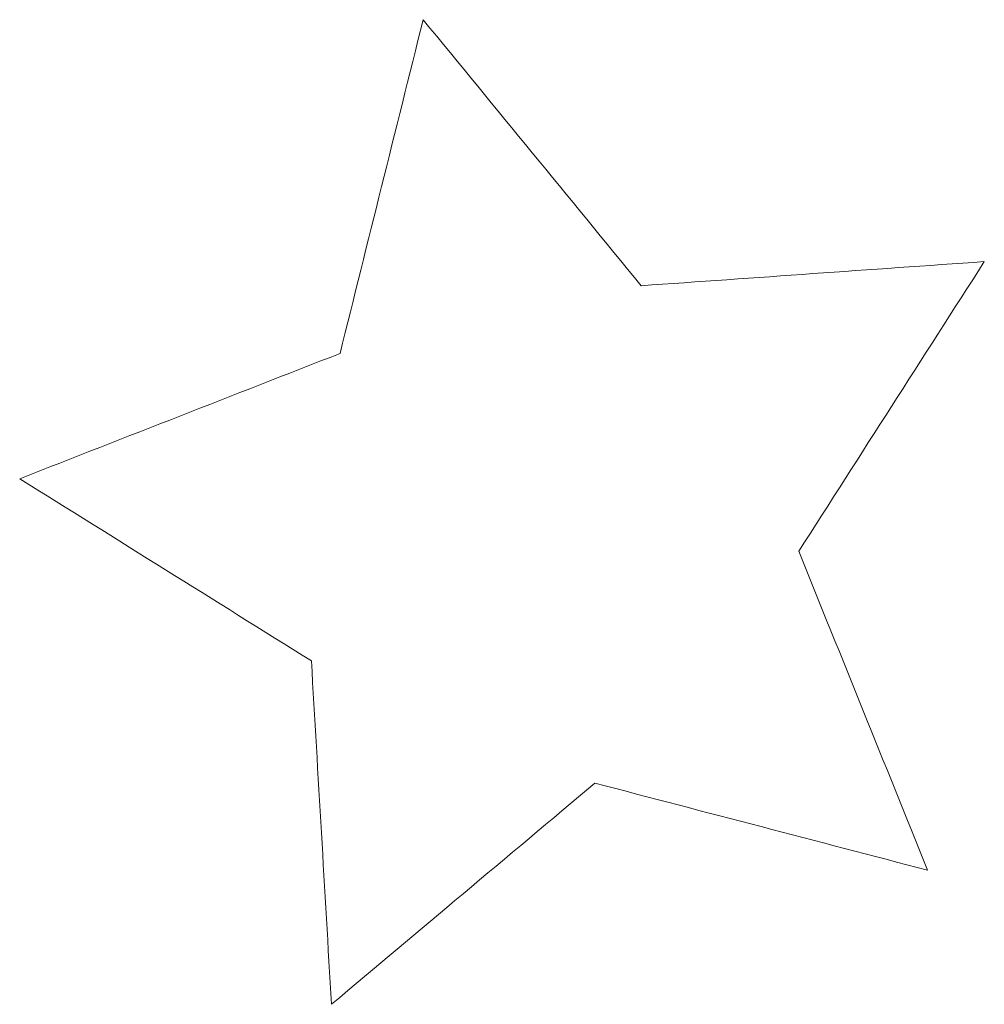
# Model space of a CAD drawing. Header units: millimetres. Extents: x -470 to 529, y -880 to 815.
# Tile 74 of 116: x -333.63 to -326.2, y 786.89 to 794.47. Entities that reach past the tile are written whole.
import ezdxf

# ---------------------------------------------------------------- set-up
doc = ezdxf.new("R2010")
doc.units = ezdxf.units.MM
doc.header["$MEASUREMENT"] = 0
doc.layers.add('Layer 1', color=7, linetype='Continuous')

msp = doc.modelspace()

# ---------------------------------------------------------------- linework, layer by layer
at = {"layer": 'Layer 1', "lineweight": 9}
msp.add_open_spline([(-333.6285, 790.9397), (-332.8063, 791.261), (-331.984, 791.5823), (-331.1618, 791.9038), (-331.1618, 791.9038), (-330.9484, 792.7604), (-330.735, 793.617), (-330.5215, 794.4737), (-330.5215, 794.4737), (-329.9618, 793.7909), (-329.4022, 793.1082), (-328.8424, 792.4256), (-328.8424, 792.4256), (-327.9617, 792.4874), (-327.081, 792.5491), (-326.2004, 792.6108), (-326.2004, 792.6108), (-326.6767, 791.8675), (-327.1531, 791.1242), (-327.6293, 790.3809), (-327.6293, 790.3809), (-327.2985, 789.5624), (-326.9677, 788.744), (-326.6367, 787.9255), (-326.6367, 787.9255), (-327.4909, 788.1488), (-328.345, 788.3721), (-329.1991, 788.5955), (-329.1991, 788.5955), (-329.8753, 788.0279), (-330.5514, 787.4603), (-331.2276, 786.8927), (-331.2276, 786.8927), (-331.2792, 787.7741), (-331.3307, 788.6553), (-331.3823, 789.5366), (-331.3823, 789.5366), (-332.131, 790.0043), (-332.8797, 790.472), (-333.6285, 790.9397)], degree=3, knots=[0, 0, 0, 0, 0.090909, 0.090909, 0.090909, 0.090909, 0.181818, 0.181818, 0.181818, 0.181818, 0.272727, 0.272727, 0.272727, 0.272727, 0.363636, 0.363636, 0.363636, 0.363636, 0.454545, 0.454545, 0.454545, 0.454545, 0.545455, 0.545455, 0.545455, 0.545455, 0.636364, 0.636364, 0.636364, 0.636364, 0.727273, 0.727273, 0.727273, 0.727273, 0.818182, 0.818182, 0.818182, 0.818182, 1, 1, 1, 1], dxfattribs=at)

doc.saveas('drawing.dxf')
